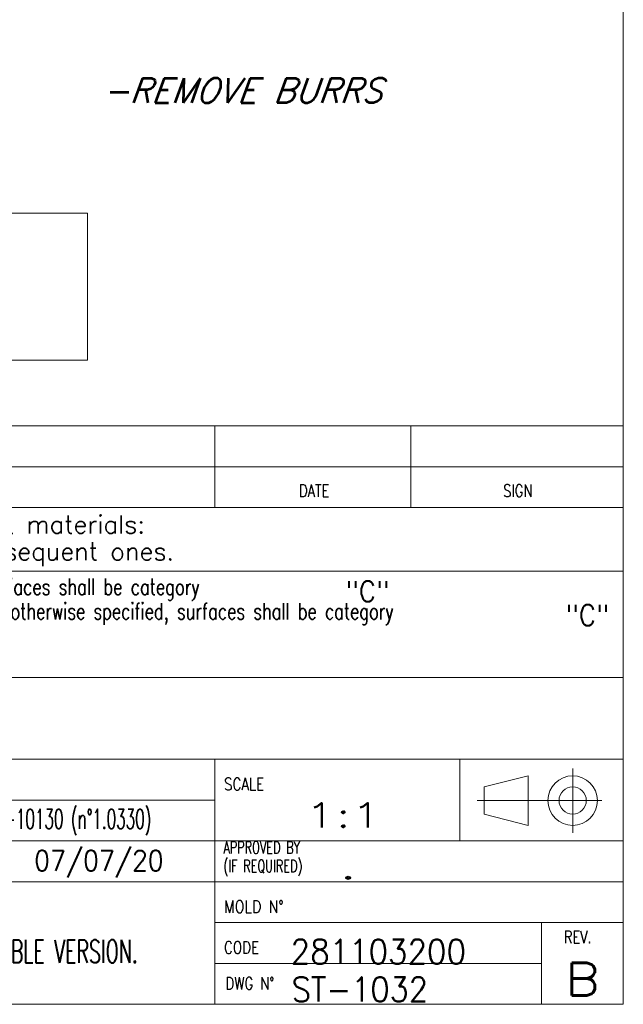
# Model space of a CAD drawing. Header units: millimetres. Extents: x 0 to 415, y 0 to 292.
# Tile 25 of 26: x 341 to 415, y 5 to 126. Entities that reach past the tile are written whole.
import ezdxf

# ---------------------------------------------------------------- set-up
doc = ezdxf.new("R2010")
doc.units = ezdxf.units.MM
doc.layers.add('1', color=7, linetype='Continuous', true_color=0xffffff)
doc.layers.add('256', color=7, linetype='Continuous', true_color=0xffffff)
doc.styles.add('blockfont', font='simplex.shx')
doc.styles.add('ideas_simplex', font='simplex.shx')

# ---------------------------------------------------------------- blocks, each defined once
blk = doc.blocks.new('TabularNote1')
at = {"layer": '1', "color": 7, "linetype": 'Continuous', "lineweight": 18}
for p, q in [((0, 5), (8, 5)), ((0, 5), (0, 0)), ((8, 5), (8, 0)), ((8, 5), (16, 5)), ((16, 5), (16, 0)), ((16, 5), (40, 5)), ((40, 5), (40, 0)), ((40, 5), (140, 5)), ((140, 5), (140, 0)), ((140, 5), (164, 5)), ((164, 5), (164, 0)), ((164, 5), (190, 5)), ((190, 5), (190, 0)), ((0, 0), (8, 0)), ((8, 0), (16, 0)), ((16, 0), (40, 0)), ((40, 0), (140, 0)), ((140, 0), (164, 0)), ((164, 0), (190, 0))]:
    blk.add_line(p, q, dxfattribs=at)

msp = doc.modelspace()

# ---------------------------------------------------------------- linework, layer by layer
at = {"layer": '1', "color": 160, "linetype": 'Continuous', "lineweight": 18}
for p, q in [((224.380575, 101.856776), (349.380575, 101.856776)), ((349.380575, 101.856776), (349.380575, 83.856776)), ((349.380575, 83.856776), (224.380575, 83.856776))]:
    msp.add_line(p, q, dxfattribs=at)
at = {"layer": '256', "color": 3, "linetype": 'Continuous', "lineweight": 18}
for p, q in [((415, 292), (415, 5)), ((225, 65.794267), (415, 65.794267)), ((265, 45), (365, 45)), ((265, 45), (365, 45)), ((365, 45), (389, 45)), ((365, 45), (389, 45)), ((389, 45), (415, 45)), ((389, 45), (415, 45)), ((295, 20), (415, 20)), ((365, 20), (365, 5)), ((15, 5), (415, 5))]:
    msp.add_line(p, q, dxfattribs=at)
at = {"layer": '256', "color": 4, "linetype": 'Continuous', "lineweight": 18}
for p, q in [((365, 72.794267), (365, 65.794267)), ((389, 72.794267), (389, 65.794267)), ((225, 70.794267), (415, 70.794267)), ((225, 58), (415, 58)), ((225, 35), (415, 35)), ((365, 20), (365, 35)), ((395, 35), (395, 25)), ((408.79893, 33.884952), (408.79893, 25.976172)), ((397.9591, 31.610862), (403.36639, 32.975316)), ((403.36639, 26.902204), (403.36639, 32.975316)), ((397.9591, 28.266658), (397.9591, 31.610862)), ((295, 30), (365, 30)), ((397.09795, 29.93876), (412.38694, 29.93876)), ((397.9591, 28.266658), (403.36639, 26.902204)), ((295, 25), (415, 25)), ((365, 15), (415, 15)), ((405, 15), (405, 5)), ((365, 10), (405, 10))]:
    msp.add_line(p, q, dxfattribs=at)
for radius in [3.036556, 1.672102]:
    msp.add_circle((408.79893, 29.93876), radius, dxfattribs=at)

# ---------------------------------------------------------------- block references
at = {"layer": '1', "color": 172, "linetype": 'Continuous', "lineweight": 18}
msp.add_blockref('TabularNote1', (225.000016, 70.794266), dxfattribs=at)

# ---------------------------------------------------------------- texts
at = {"layer": '1', "color": 87, "linetype": 'Continuous', "lineweight": 18, "char_height": 3, "attachment_point": 7, "line_spacing_factor": 1.204819, "style": 'ideas_simplex'}
for s, insert in [('\\W0.9859;\\Q20.000000;-REMOVE BURRS\\Q0;', (351.21434, 115.366233)), ('\\W1.4646;1:1', (376.004509, 26.65819))]:
    msp.add_mtext(s, dxfattribs=dict(at, insert=insert))
at = {"layer": '1', "color": 3, "linetype": 'Continuous', "lineweight": 13, "char_height": 2.5, "attachment_point": 7, "line_spacing_factor": 0.903614, "style": 'blockfont'}
for insert in [(380.987946, 54.305208), (407.9228, 51.378851)]:
    msp.add_mtext('\\W0.9442;"C"', dxfattribs=dict(at, insert=insert))
at = {"layer": '1', "color": 7, "linetype": 'Continuous', "lineweight": 18, "char_height": 2.5, "attachment_point": 7, "line_spacing_factor": 1.204819, "style": 'ideas_simplex'}
for s, insert in [('\\W0.9014; 07/07/20', (341.328889, 20.507811)), ('\\W2.6797;.', (379.889308, 20.375153))]:
    msp.add_mtext(s, dxfattribs=dict(at, insert=insert))
at = {"layer": '256', "color": 1, "linetype": 'Continuous', "lineweight": 13, "attachment_point": 7, "line_spacing_factor": 0.903614, "style": 'blockfont'}
for insert, char_height in [((376.18697, 71.304931), 2), ((400.97808, 71.449908), 2), ((381.52699, 26.723965), 4), ((342.84326, 20.817425), 2.3), ((377.6378, 15.888199), 2.3)]:
    msp.add_mtext('\\W0.9844; ', dxfattribs=dict(at, insert=insert, char_height=char_height))
at = {"layer": '256', "color": 4, "linetype": 'Continuous', "lineweight": 13, "char_height": 1.5, "attachment_point": 7, "line_spacing_factor": 0.903614, "style": 'blockfont'}
for s, insert in [('\\W0.7839;DATE', (375.28853, 67.125782)), ('\\W0.7885;SIGN', (400.28853, 67.125782)), ('\\W0.8044;SCALE', (366.11335, 31.208443)), ('\\W0.6756;APPROVED BY\\P(IF REQUIRED)', (366.024087, 20.689011)), ('\\W0.8477;MOLD N%%d', (366.11335, 16.208443)), ('\\W0.7742;REV.', (407.72672, 12.491886)), ('\\W0.8021;CODE', (366.11335, 11.208443)), ('\\W0.8059;DWG N%%d', (366.27365, 6.816699))]:
    msp.add_mtext(s, dxfattribs=dict(at, insert=insert))
at = {"layer": '256', "color": 3, "linetype": 'Continuous', "lineweight": 13, "attachment_point": 7, "line_spacing_factor": 0.903614, "style": 'blockfont'}
for s, insert, char_height in [('\\W0.9988;All materials employed have to be selected among RoHS compliant materials:', (239.00326, 61.917319), 2.2), ('\\W0.9983;the EC directives to be referred to are 2002/95/EC and correlated subsequent ones.', (230.20326, 58.617319), 2.2), ('\\W0.7354;For Metal Parts last revision issued of GM_SSM_010_SPM. Unless otherwise specified, surfaces shall be category', (249.606, 54.444167), 2), ('\\W0.7316;For Plastic, Rubber and Overmold Parts last revision issued of GM_SSM_004_SPP. Unless otherwise specified, surfaces shall be category', (249.606, 51.444167), 2)]:
    msp.add_mtext(s, dxfattribs=dict(at, insert=insert, char_height=char_height))
at = {"layer": '256', "color": 7, "linetype": 'Continuous', "lineweight": 18, "attachment_point": 7, "line_spacing_factor": 1.204819, "style": 'ideas_simplex'}
for s, insert, char_height in [('\\W0.5658; S235JR UNI-EN-10027-1 or DC01 EN-10130 (n°1.0330)', (301.693153, 25.695928), 2.4), ('\\W1.0000;', (374.166499, 15.362438), 2.5), ('\\W0.6095; BRACKET M320 FRAME SIDE, ADJUSTABLE VERSION.', (295.370737, 9.221558), 2.8)]:
    msp.add_mtext(s, dxfattribs=dict(at, insert=insert, char_height=char_height))
at = {"layer": '256', "color": 1, "linetype": 'Continuous', "lineweight": 18, "insert": (377.34785, 20.817425), "char_height": 2.3, "attachment_point": 7, "line_spacing_factor": 0.903614, "style": 'blockfont'}
msp.add_mtext('\\W0.9844; ', dxfattribs=at)
at = {"layer": '256', "color": 23, "linetype": 'Continuous', "lineweight": 18, "char_height": 3, "attachment_point": 7, "line_spacing_factor": 1.204819, "style": 'ideas_simplex'}
for s, insert in [('\\W0.9269;281103200', (374.278086, 9.943519)), ('\\W0.9136;ST-1032', (374.406568, 5.323757))]:
    msp.add_mtext(s, dxfattribs=dict(at, insert=insert))
at = {"layer": '256', "color": 87, "linetype": 'Continuous', "lineweight": 18, "insert": (407.914941, 6.075236), "char_height": 4, "attachment_point": 7, "line_spacing_factor": 1.204819, "style": 'ideas_simplex'}
msp.add_mtext('\\W1.1667;B', dxfattribs=at)

doc.saveas('drawing.dxf')
